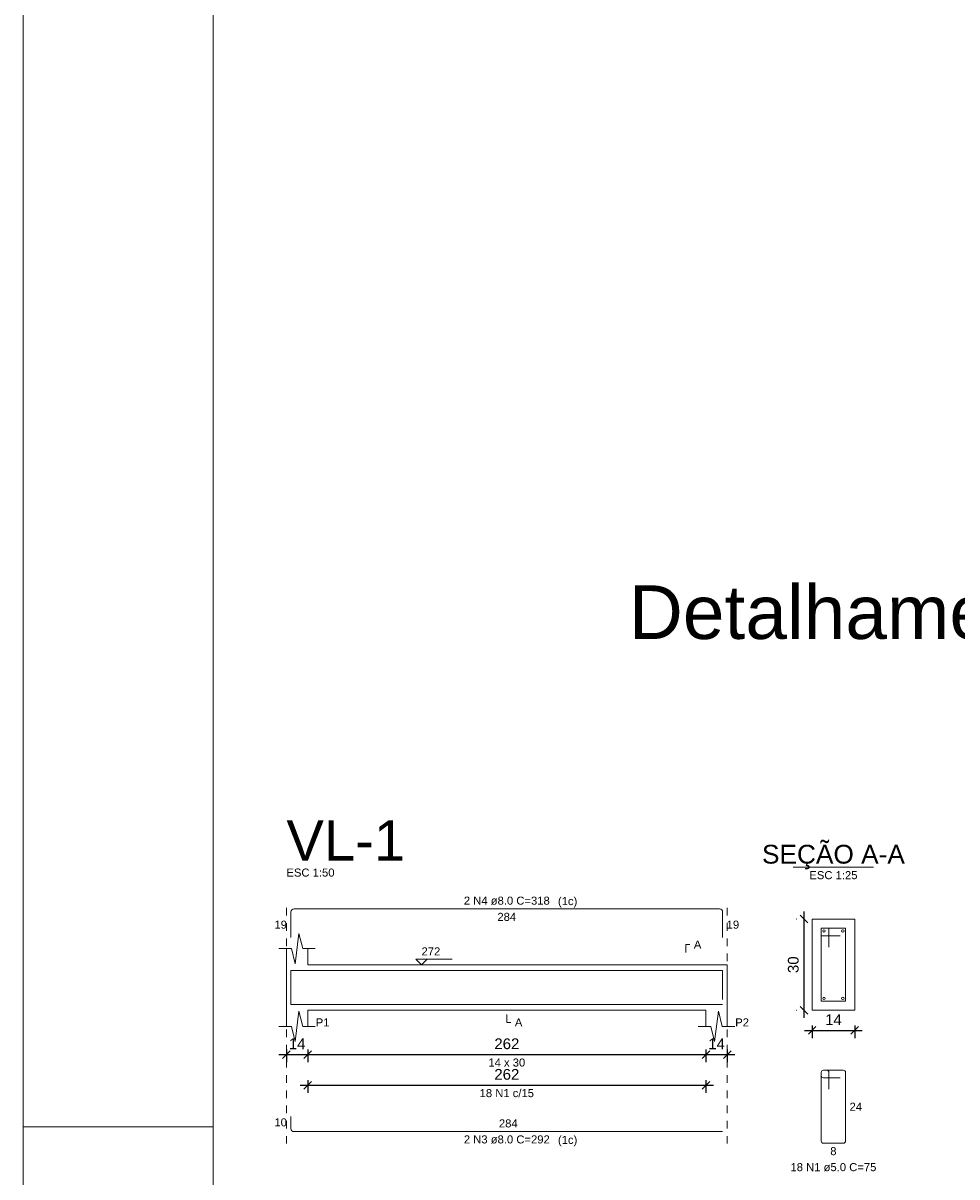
# Model space of a CAD drawing. Header units: millimetres. Extents: x 337 to 526, y -381 to -65.
# Tile 6 of 104: x 337 to 350, y -352 to -337. Entities that reach past the tile are written whole.
import ezdxf

# ---------------------------------------------------------------- set-up
doc = ezdxf.new("R2010")
doc.units = ezdxf.units.MM
doc.header["$MEASUREMENT"] = 0
doc.linetypes.add('Dashed', pattern=[0.75, 0.5, -0.25])
doc.layers.get('0').update_dxf_attribs({"lineweight": 5})
for name, color, linetype, lineweight in [('Descrição da armadura', 7, 'Continuous', 5), ('DT-Barras na forma', 1, 'Continuous', 20), ('DT-Barras no corte', 5, 'Continuous', 5), ('DT-Barras rebatidas', 1, 'Continuous', 20), ('DT-Cotas', 7, 'Continuous', 5), ('DT-Forma', 5, 'Continuous', 5), ('DT-Pontilhado', 7, 'Dashed', 5), ('DT-Textos', 7, 'Continuous', 5), ('DT-Título', 102, 'Continuous', 20), ('PRANCHA 01', 7, 'Continuous', 20), ('Textos armaduras', 7, 'Continuous', 5)]:
    doc.layers.add(name, color=color, linetype=linetype, lineweight=lineweight)
doc.styles.add('Arial', font='arial.ttf')
doc.dimstyles.new('UM_25.000000', dxfattribs={"dimtxt": 0.18, "dimasz": 0.1, "dimexe": 0.1, "dimexo": 0.2, "dimgap": 0, "dimtad": 1, "dimtih": 1, "dimtoh": 1, "dimdec": 1, "dimlfac": 25, "dimzin": 0, "dimdsep": 46, "dimtxsty": 'Standard', "dimcen": 0.09, "dimdle": 0.1, "dimadec": 1, "dimazin": 2, "dimtfac": 1, "dimtdec": 4, "dimtofl": 0, "dimtmove": 0, "dimatfit": 3, "dimfxl": 1, "dimtolj": 1, "dimarcsym": 0})
doc.dimstyles.new('UM_50.000000', dxfattribs={"dimtxt": 0.18, "dimasz": 0.1, "dimexe": 0.1, "dimexo": 0.2, "dimgap": 0, "dimtad": 1, "dimtih": 1, "dimtoh": 1, "dimdec": 1, "dimlfac": 50, "dimzin": 0, "dimdsep": 46, "dimtxsty": 'Standard', "dimcen": 0.09, "dimdle": 0.1, "dimadec": 1, "dimazin": 2, "dimtfac": 1, "dimtdec": 4, "dimtofl": 0, "dimtmove": 0, "dimatfit": 3, "dimfxl": 1, "dimtolj": 1, "dimarcsym": 0})

# ---------------------------------------------------------------- blocks, each defined once
blk = doc.blocks.new('_Oblique')
at = {"color": 0, "linetype": 'ByBlock', "lineweight": -2}
blk.add_line((-0.5, -0.5), (0.5, 0.5), dxfattribs=at)
blk = doc.blocks.new('*D710')
at = {"layer": 'Defpoints', "color": 0, "transparency": 16777216}
for p in [(340.897, -350.241), (341.177, -350.241), (341.177, -350.506)]:
    blk.add_point(p, dxfattribs=at)
at = {"layer": 'DT-Cotas', "color": 0, "lineweight": -2, "transparency": 16777216}
for p, q in [((340.897, -350.441), (340.897, -350.606)), ((341.177, -350.441), (341.177, -350.606)), ((340.797, -350.506), (341.277, -350.506))]:
    blk.add_line(p, q, dxfattribs=at)
at = {"layer": 'DT-Cotas', "color": 0, "lineweight": -2, "transparency": 16777216, "xscale": 0.1, "yscale": 0.1, "zscale": 0.1, "rotation": 180}
blk.add_blockref('_Oblique', (340.897, -350.506), dxfattribs=at)
at = {"layer": 'DT-Cotas', "color": 0, "lineweight": -2, "transparency": 16777216, "xscale": 0.1, "yscale": 0.1, "zscale": 0.1}
blk.add_blockref('_Oblique', (341.177, -350.506), dxfattribs=at)
at = {"layer": 'DT-Cotas', "color": 7, "transparency": 16777216, "insert": (341.037, -350.365), "char_height": 0.1412, "attachment_point": 5, "rotation": 0.0057, "style": 'Arial'}
blk.add_mtext('\\A1;14', dxfattribs=at)
blk = doc.blocks.new('*D711')
at = {"layer": 'Defpoints', "color": 0, "transparency": 16777216}
for p in [(341.177, -350.241), (346.417, -350.241), (346.417, -350.506)]:
    blk.add_point(p, dxfattribs=at)
at = {"layer": 'DT-Cotas', "color": 0, "lineweight": -2, "transparency": 16777216}
for p, q in [((341.177, -350.441), (341.177, -350.606)), ((346.417, -350.441), (346.417, -350.606)), ((341.077, -350.506), (346.517, -350.506))]:
    blk.add_line(p, q, dxfattribs=at)
at = {"layer": 'DT-Cotas', "color": 0, "lineweight": -2, "transparency": 16777216, "xscale": 0.1, "yscale": 0.1, "zscale": 0.1, "rotation": 180}
blk.add_blockref('_Oblique', (341.177, -350.506), dxfattribs=at)
at = {"layer": 'DT-Cotas', "color": 0, "lineweight": -2, "transparency": 16777216, "xscale": 0.1, "yscale": 0.1, "zscale": 0.1}
blk.add_blockref('_Oblique', (346.417, -350.506), dxfattribs=at)
at = {"layer": 'DT-Cotas', "color": 7, "transparency": 16777216, "insert": (343.797, -350.365), "char_height": 0.1412, "attachment_point": 5, "rotation": 0.0057, "style": 'Arial'}
blk.add_mtext('\\A1;262', dxfattribs=at)
blk = doc.blocks.new('*D712')
at = {"layer": 'Defpoints', "color": 0, "transparency": 16777216}
for p in [(346.417, -350.241), (346.697, -350.241), (346.697, -350.506)]:
    blk.add_point(p, dxfattribs=at)
at = {"layer": 'DT-Cotas', "color": 0, "lineweight": -2, "transparency": 16777216}
for p, q in [((346.417, -350.441), (346.417, -350.606)), ((346.697, -350.441), (346.697, -350.606)), ((346.317, -350.506), (346.797, -350.506))]:
    blk.add_line(p, q, dxfattribs=at)
at = {"layer": 'DT-Cotas', "color": 0, "lineweight": -2, "transparency": 16777216, "xscale": 0.1, "yscale": 0.1, "zscale": 0.1, "rotation": 180}
blk.add_blockref('_Oblique', (346.417, -350.506), dxfattribs=at)
at = {"layer": 'DT-Cotas', "color": 0, "lineweight": -2, "transparency": 16777216, "xscale": 0.1, "yscale": 0.1, "zscale": 0.1}
blk.add_blockref('_Oblique', (346.697, -350.506), dxfattribs=at)
at = {"layer": 'DT-Cotas', "color": 7, "transparency": 16777216, "insert": (346.557, -350.365), "char_height": 0.1412, "attachment_point": 5, "rotation": 0.0057, "style": 'Arial'}
blk.add_mtext('\\A1;14', dxfattribs=at)
blk = doc.blocks.new('*D713')
at = {"layer": 'Defpoints', "color": 0, "transparency": 16777216}
for p in [(341.177, -350.644), (346.417, -350.644), (346.417, -350.909)]:
    blk.add_point(p, dxfattribs=at)
at = {"layer": 'DT-Cotas', "color": 0, "lineweight": -2, "transparency": 16777216}
for p, q in [((341.077, -350.909), (346.517, -350.909)), ((341.177, -350.844), (341.177, -351.009)), ((346.417, -350.844), (346.417, -351.009))]:
    blk.add_line(p, q, dxfattribs=at)
at = {"layer": 'DT-Cotas', "color": 0, "lineweight": -2, "transparency": 16777216, "xscale": 0.1, "yscale": 0.1, "zscale": 0.1, "rotation": 180}
blk.add_blockref('_Oblique', (341.177, -350.909), dxfattribs=at)
at = {"layer": 'DT-Cotas', "color": 0, "lineweight": -2, "transparency": 16777216, "xscale": 0.1, "yscale": 0.1, "zscale": 0.1}
blk.add_blockref('_Oblique', (346.417, -350.909), dxfattribs=at)
at = {"layer": 'DT-Cotas', "color": 7, "transparency": 16777216, "insert": (343.797, -350.767), "char_height": 0.1412, "attachment_point": 5, "rotation": 0.0057, "style": 'Arial'}
blk.add_mtext('\\A1;262', dxfattribs=at)
blk = doc.blocks.new('*D714')
at = {"layer": 'Defpoints', "color": 0, "transparency": 16777216}
for p in [(347.709, -348.724), (347.815, -348.724), (347.815, -349.924)]:
    blk.add_point(p, dxfattribs=at)
at = {"layer": 'DT-Cotas', "color": 0, "lineweight": -2, "transparency": 16777216}
for p, q in [((347.709, -350.024), (347.709, -348.624)), ((347.615, -348.724), (347.609, -348.724)), ((347.615, -349.924), (347.609, -349.924))]:
    blk.add_line(p, q, dxfattribs=at)
at = {"layer": 'DT-Cotas', "color": 0, "lineweight": -2, "transparency": 16777216, "xscale": 0.1, "yscale": 0.1, "zscale": 0.1}
for p, rotation in [((347.709, -348.724), 90), ((347.709, -349.924), 270)]:
    blk.add_blockref('_Oblique', p, dxfattribs=dict(at, rotation=rotation))
at = {"layer": 'DT-Cotas', "color": 7, "transparency": 16777216, "insert": (347.567, -349.324), "char_height": 0.1412, "attachment_point": 5, "rotation": 90, "style": 'Arial'}
blk.add_mtext('\\A1;30', dxfattribs=at)
blk = doc.blocks.new('*D715')
at = {"layer": 'Defpoints', "color": 0, "transparency": 16777216}
for p in [(347.815, -349.924), (348.375, -349.924), (348.375, -350.188)]:
    blk.add_point(p, dxfattribs=at)
at = {"layer": 'DT-Cotas', "color": 0, "lineweight": -2, "transparency": 16777216}
for p, q in [((347.815, -350.124), (347.815, -350.288)), ((348.375, -350.124), (348.375, -350.288)), ((347.715, -350.188), (348.475, -350.188))]:
    blk.add_line(p, q, dxfattribs=at)
at = {"layer": 'DT-Cotas', "color": 0, "lineweight": -2, "transparency": 16777216, "xscale": 0.1, "yscale": 0.1, "zscale": 0.1, "rotation": 180}
blk.add_blockref('_Oblique', (347.815, -350.188), dxfattribs=at)
at = {"layer": 'DT-Cotas', "color": 0, "lineweight": -2, "transparency": 16777216, "xscale": 0.1, "yscale": 0.1, "zscale": 0.1}
blk.add_blockref('_Oblique', (348.375, -350.188), dxfattribs=at)
at = {"layer": 'DT-Cotas', "color": 7, "transparency": 16777216, "insert": (348.095, -350.047), "char_height": 0.1412, "attachment_point": 5, "rotation": 0.0057, "style": 'Arial'}
blk.add_mtext('\\A1;14', dxfattribs=at)

msp = doc.modelspace()

# ---------------------------------------------------------------- linework, layer by layer
at = {"layer": 'DT-Barras na forma'}
for p, q in [((348.0346, -348.8436), (347.9346, -348.8436)), ((347.9346, -348.8436), (347.9346, -349.8036)), ((348.2546, -348.8436), (347.9346, -348.8436)), ((347.9346, -348.8436), (347.9346, -348.9436)), ((347.9346, -348.9436), (348.1846, -348.9436)), ((348.0346, -349.0936), (348.0346, -348.8436)), ((348.2546, -349.8036), (348.2546, -348.8436)), ((347.9346, -349.8036), (348.2546, -349.8036))]:
    msp.add_line(p, q, dxfattribs=at)
for points in [[(340.9566, -349.7793), (340.9566, -349.4016), (346.6366, -349.4016), (346.6366, -349.7793)], [(340.9566, -349.6456), (340.9566, -349.8456), (346.6366, -349.8456)]]:
    msp.add_lwpolyline(points, dxfattribs=at)
at = {"layer": 'DT-Barras no corte'}
for centre in [(347.9706, -348.8796), (348.2186, -348.8796), (347.9706, -349.7676), (348.2186, -349.7676)]:
    msp.add_circle(centre, 0.016, dxfattribs=at)
at = {"layer": 'DT-Barras rebatidas'}
for p, q in [((340.9566, -348.9674), (340.9566, -348.6297)), ((340.9966, -348.5897), (346.5966, -348.5897)), ((346.6366, -348.6297), (346.6366, -348.9674)), ((347.9346, -350.742), (347.9346, -351.642)), ((347.9346, -350.742), (347.9346, -350.782)), ((348.0046, -350.712), (347.9646, -350.712)), ((348.2246, -350.712), (347.9646, -350.712)), ((348.0346, -350.962), (348.0346, -350.742)), ((348.2546, -351.642), (348.2546, -350.742)), ((347.9646, -350.812), (348.1846, -350.812)), ((340.9566, -351.3189), (340.9566, -351.4789)), ((340.9966, -351.5189), (346.6366, -351.5189)), ((347.9646, -351.672), (348.2246, -351.672))]:
    msp.add_line(p, q, dxfattribs=at)
for centre, radius, start, end in [((340.9966, -348.6297), 0.04, 90, 180), ((346.5966, -348.6297), 0.04, 0, 90), ((347.9646, -350.742), 0.03, 90, 180), ((347.9646, -350.742), 0.03, 90, 180), ((347.9646, -350.782), 0.03, 180, 270), ((348.0046, -350.742), 0.03, 0, 90), ((348.2246, -350.742), 0.03, 0, 90), ((340.9966, -351.4789), 0.04, 180, 270), ((347.9646, -351.642), 0.03, 180, 270), ((348.2246, -351.642), 0.03, 270, 0)]:
    msp.add_arc(centre, radius, start, end, dxfattribs=at)
at = {"layer": 'DT-Forma'}
for p, q in [((348.3746, -348.7236), (347.8146, -348.7236)), ((347.8146, -348.7236), (347.8146, -348.7236)), ((347.8146, -348.7236), (347.8146, -349.9236)), ((348.3746, -349.9236), (348.3746, -348.7236)), ((348.3746, -348.7236), (348.3746, -348.7236)), ((341.0116, -349.3118), (341.0616, -348.9118)), ((341.0616, -348.9118), (341.1116, -349.1118)), ((340.7966, -349.1118), (340.9616, -349.1118)), ((340.8966, -349.3236), (340.8966, -349.1118)), ((340.9616, -349.1118), (341.0116, -349.3118)), ((341.1116, -349.1118), (341.2766, -349.1118)), ((341.1766, -349.1118), (341.1766, -349.3236)), ((341.1766, -349.3236), (346.4166, -349.3236)), ((346.4166, -349.3236), (346.6966, -349.3236)), ((340.8966, -349.9236), (340.8966, -350.1354)), ((341.0116, -350.3354), (341.0616, -349.9354)), ((341.0616, -349.9354), (341.1116, -350.1354)), ((341.1766, -350.1354), (341.1766, -349.9236)), ((341.1766, -349.9236), (346.4166, -349.9236)), ((346.4166, -349.9236), (346.4166, -350.1354)), ((346.5316, -350.3354), (346.5816, -349.9354)), ((346.5816, -349.9354), (346.6316, -350.1354)), ((346.6966, -350.1354), (346.6966, -349.9236)), ((347.8146, -349.9236), (348.3746, -349.9236)), ((347.8146, -349.9236), (347.8146, -349.9236)), ((348.3746, -349.9236), (348.3746, -349.9236)), ((340.7966, -350.1354), (340.9616, -350.1354)), ((340.9616, -350.1354), (341.0116, -350.3354)), ((341.1116, -350.1354), (341.2766, -350.1354)), ((346.3166, -350.1354), (346.4816, -350.1354)), ((346.4816, -350.1354), (346.5316, -350.3354)), ((346.6316, -350.1354), (346.7966, -350.1354))]:
    msp.add_line(p, q, dxfattribs=at)
at = {"layer": 'DT-Forma', "linetype": 'Continuous'}
for p, q in [((340.8966, -349.9236), (340.8966, -349.3236)), ((346.6966, -349.3236), (346.6966, -349.9236))]:
    msp.add_line(p, q, dxfattribs=at)
at = {"layer": 'DT-Pontilhado', "ltscale": 0.2}
for p, q in [((340.8966, -351.6777), (340.8966, -348.4838)), ((346.6966, -351.6777), (346.6966, -348.4838))]:
    msp.add_line(p, q, dxfattribs=at)
at = {"layer": 'DT-Textos'}
msp.add_line((347.5651, -348.0412), (348.6241, -348.0412), dxfattribs=at)
for points in [[(346.1519, -349.1648), (346.1519, -349.0589), (346.2048, -349.0589)], [(342.7486, -349.2495), (342.6745, -349.3236), (342.6004, -349.2495), (343.0769, -349.2495)], [(343.7966, -349.9766), (343.7966, -350.0825), (343.8496, -350.0825)]]:
    msp.add_lwpolyline(points, dxfattribs=at)
at = {"layer": 'PRANCHA 01'}
for points in [[(337.4312, -381.1573), (421.5312, -381.1573), (421.5312, -321.7573), (337.4312, -321.7573), (337.4312, -381.1573)], [(339.9312, -351.4573), (337.4312, -351.4573)]]:
    msp.add_lwpolyline(points, dxfattribs=at)
msp.add_lwpolyline([(339.9312, -380.1573), (420.5312, -380.1573), (420.5312, -322.7573), (339.9312, -322.7573)], close=True, dxfattribs=at)

# ---------------------------------------------------------------- texts
at = {"layer": 'Descrição da armadura', "linetype": 'Continuous', "char_height": 0.1059, "attachment_point": 8, "line_spacing_factor": 0.798, "style": 'Arial'}
for s, insert, width in [('2 N4 ø8.0 C=318', (343.7966, -348.5368), 2.267374), ('18 N1 c/15', (343.7966, -351.0674), 1.434671), ('2 N3 ø8.0 C=292', (343.7966, -351.6777), 2.267374), ('18 N1 ø5.0 C=75', (348.0946, -352.0426), 2.267374)]:
    msp.add_mtext(s, dxfattribs=dict(at, insert=insert, width=width))
at = {"layer": 'DT-Textos', "line_spacing_factor": 0.798, "style": 'Arial'}
for s, insert, char_height, width, attachment_point in [('SEÇÃO A-A', (348.0947, -348.0698), 0.2471, 4.09988, 8), ('ESC 1:50', (340.8966, -348.1661), 0.1059, 1.288964, 7), ('ESC 1:25', (348.0946, -348.2), 0.1059, 1.288964, 8), ('(1c)', (344.4697, -348.5718), 0.1059, 0.518615, 7), ('272', (342.6745, -349.2018), 0.1059, 0.50244, 7), ('A', (346.2578, -349.1118), 0.1059, 0.200858, 7), ('P1', (341.2825, -350.1354), 0.1059, 0.368339, 7), ('A', (343.9025, -350.1354), 0.1059, 0.200858, 7), ('P2', (346.8025, -350.1354), 0.1059, 0.368339, 7), ('14 x 30', (343.7966, -350.6649), 0.1059, 0.987824, 8), ('(1c)', (344.4697, -351.7128), 0.1059, 0.518615, 7)]:
    msp.add_mtext(s, dxfattribs=dict(at, insert=insert, char_height=char_height, width=width, attachment_point=attachment_point))
at = {"layer": 'DT-Título', "line_spacing_factor": 0.798, "style": 'Arial'}
for s, insert, char_height, width, attachment_point in [('Detalhamento de punção e cisalhamento do radier do pavimento Radier (Nível 0)', (380.8677, -345.2562), 0.706, 68.620375, 9), ('VL-1', (340.8966, -347.9543), 0.5295, 3.180504, 7)]:
    msp.add_mtext(s, dxfattribs=dict(at, insert=insert, char_height=char_height, width=width, attachment_point=attachment_point))
at = {"layer": 'Textos armaduras', "linetype": 'Continuous', "char_height": 0.1059, "attachment_point": 7, "line_spacing_factor": 0.798, "style": 'Arial'}
for s, insert, width in [('284', (343.6729, -348.7486), 0.494929), ('19', (340.7387, -348.8515), 0.329953), ('19', (346.6896, -348.8515), 0.329953), ('24', (348.3075, -351.2449), 0.329953), ('10', (340.7387, -351.4518), 0.329953), ('284', (343.6929, -351.4659), 0.494929), ('8', (348.0533, -351.8308), 0.164976)]:
    msp.add_mtext(s, dxfattribs=dict(at, insert=insert, width=width))

# ---------------------------------------------------------------- dimensions: what is measured, and where the dimension line sits
at = {"layer": 'DT-Cotas'}
dim = msp.add_linear_dim(base=(347.7087, -348.7236), p1=(347.8146, -349.9236), p2=(347.8146, -348.7236), angle=90, dimstyle='UM_25.000000', override={"dimtxt": 0.1412, "dimasz": 0.1, "dimexe": 0.1, "dimexo": 0.2, "dimtad": 1, "dimtih": 0, "dimtoh": 0, "dimdec": 1, "dimlfac": 25, "dimzin": 8, "dimtxsty": 'Arial', "dimblk": 'Oblique', "dimblk1": 'Oblique', "dimblk2": 'Oblique', "dimsah": 1, "dimdle": 0.1, "dimse1": 0, "dimse2": 0, "dimclrt": 7, "dimadec": 1, "dimazin": 3, "dimtmove": 2, "dimldrblk": 'Oblique'}, dxfattribs=at)
dim.commit()
dim.dimension.update_dxf_attribs({"geometry": '*D714', "text_midpoint": (347.5675, -349.3236), "dimtype": 160, "text_rotation": 90})
for base, p1, p2, dimstyle, override, picture, middle in [((348.3746, -350.1884), (347.8146, -349.9236), (348.3746, -349.9236), 'UM_25.000000', {"dimtxt": 0.1412, "dimasz": 0.1, "dimexe": 0.1, "dimexo": 0.2, "dimtad": 1, "dimtih": 0, "dimtoh": 0, "dimdec": 1, "dimlfac": 25, "dimzin": 8, "dimtxsty": 'Arial', "dimblk": 'Oblique', "dimblk1": 'Oblique', "dimblk2": 'Oblique', "dimsah": 1, "dimdle": 0.1, "dimse1": 0, "dimse2": 0, "dimclrt": 7, "dimadec": 1, "dimazin": 3, "dimtmove": 2, "dimldrblk": 'Oblique'}, '*D715', (348.0946, -350.0472)), ((341.1766, -350.5061), (340.8966, -350.2413), (341.1766, -350.2413), 'UM_50.000000', {"dimtxt": 0.1412, "dimasz": 0.1, "dimexe": 0.1, "dimexo": 0.2, "dimtad": 1, "dimtih": 0, "dimtoh": 0, "dimdec": 1, "dimlfac": 50, "dimzin": 8, "dimtxsty": 'Arial', "dimblk": 'Oblique', "dimblk1": 'Oblique', "dimblk2": 'Oblique', "dimsah": 1, "dimdle": 0.1, "dimse1": 0, "dimse2": 0, "dimclrt": 7, "dimadec": 1, "dimazin": 3, "dimtmove": 2, "dimldrblk": 'Oblique'}, '*D710', (341.0366, -350.3649)), ((346.4166, -350.5061), (341.1766, -350.2413), (346.4166, -350.2413), 'UM_50.000000', {"dimtxt": 0.1412, "dimasz": 0.1, "dimexe": 0.1, "dimexo": 0.2, "dimtad": 1, "dimtih": 0, "dimtoh": 0, "dimdec": 1, "dimlfac": 50, "dimzin": 8, "dimtxsty": 'Arial', "dimblk": 'Oblique', "dimblk1": 'Oblique', "dimblk2": 'Oblique', "dimsah": 1, "dimdle": 0.1, "dimse1": 0, "dimse2": 0, "dimclrt": 7, "dimadec": 1, "dimazin": 3, "dimtmove": 2, "dimldrblk": 'Oblique'}, '*D711', (343.7966, -350.3649)), ((346.6966, -350.5061), (346.4166, -350.2413), (346.6966, -350.2413), 'UM_50.000000', {"dimtxt": 0.1412, "dimasz": 0.1, "dimexe": 0.1, "dimexo": 0.2, "dimtad": 1, "dimtih": 0, "dimtoh": 0, "dimdec": 1, "dimlfac": 50, "dimzin": 8, "dimtxsty": 'Arial', "dimblk": 'Oblique', "dimblk1": 'Oblique', "dimblk2": 'Oblique', "dimsah": 1, "dimdle": 0.1, "dimse1": 0, "dimse2": 0, "dimclrt": 7, "dimadec": 1, "dimazin": 3, "dimtmove": 2, "dimldrblk": 'Oblique'}, '*D712', (346.5566, -350.3649)), ((346.4166, -350.9085), (341.1766, -350.6438), (346.4166, -350.6438), 'UM_50.000000', {"dimtxt": 0.1412, "dimasz": 0.1, "dimexe": 0.1, "dimexo": 0.2, "dimtad": 1, "dimtih": 0, "dimtoh": 0, "dimdec": 1, "dimlfac": 50, "dimzin": 8, "dimtxsty": 'Arial', "dimblk": 'Oblique', "dimblk1": 'Oblique', "dimblk2": 'Oblique', "dimsah": 1, "dimdle": 0.1, "dimse1": 0, "dimse2": 0, "dimclrt": 7, "dimadec": 1, "dimazin": 3, "dimtmove": 2, "dimldrblk": 'Oblique'}, '*D713', (343.7966, -350.7673))]:
    dim = msp.add_linear_dim(base=base, p1=p1, p2=p2, dimstyle=dimstyle, override=override, dxfattribs=at)
    dim.commit()
    dim.dimension.update_dxf_attribs({"geometry": picture, "text_midpoint": middle, "dimtype": 160, "text_rotation": 0.00573})

doc.saveas('drawing.dxf')
